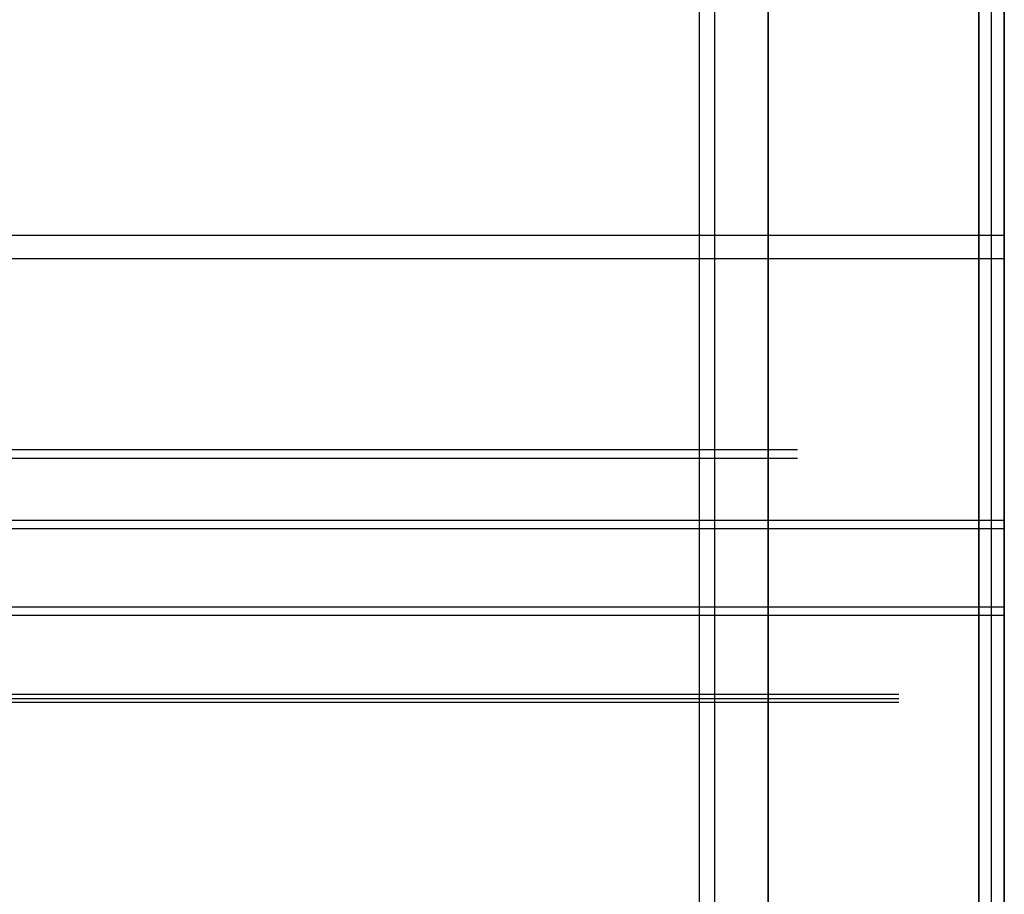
# Model space of a CAD drawing. Header units: millimetres. Extents: x -443 to 78, y -75 to 91.
# Tile 33 of 40: x 28 to 75, y 8 to 49. Entities that reach past the tile are written whole.
import ezdxf

# ---------------------------------------------------------------- set-up
doc = ezdxf.new("R2010")
doc.units = ezdxf.units.MM
doc.header["$MEASUREMENT"] = 0
doc.layers.add('Predefinito', color=5, linetype='Continuous')

msp = doc.modelspace()

# ---------------------------------------------------------------- linework, layer by layer
at = {"layer": 'Predefinito', "extrusion": (1, 0, 0)}
for points in [[(89.80895388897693, 37.55233331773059), (39.12468959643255, 150.6559593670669)], [(38.02961567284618, 150.1652322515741), (88.71387996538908, 37.06160620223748)], [(39.12468959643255, 150.6559593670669), (39.02530918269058, 150.8715766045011), (38.92052574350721, 151.0867482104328), (38.81029197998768, 151.3012938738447), (38.69456774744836, 151.5150285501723), (38.573320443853, 151.7277627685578), (38.44652538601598, 151.9393029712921), (38.31416617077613, 152.1494518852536), (38.17623501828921, 152.3580089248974), (38.03273309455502, 152.5647706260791), (37.88367081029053, 152.7695311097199), (37.72906809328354, 152.9720825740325), (37.56895463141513, 153.1722158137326), (37.40337008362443, 153.3697207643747), (37.23236425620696, 153.5643870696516), (37.0559972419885, 153.7560046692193), (36.87433952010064, 153.9443644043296), (36.68747201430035, 154.1292586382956), (36.49548610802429, 154.3104818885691), (36.29848361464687, 154.4878314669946), (36.09657670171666, 154.6611081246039), (35.88988776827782, 154.8301166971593), (35.67854927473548, 154.9946667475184), (35.46270352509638, 155.1545732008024), (35.24250240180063, 155.3096569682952), (35.01810705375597, 155.4597455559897), (34.78968753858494, 155.6046736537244), (34.557422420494, 155.7442837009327), (34.32149832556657, 155.8784264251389), (34.0821094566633, 156.0069613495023), (33.83945707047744, 156.1297572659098), (33.59374891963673, 156.2466926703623), (33.34519866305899, 156.3576561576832), (33.09402524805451, 156.4625467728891), (32.84045226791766, 156.5612743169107), (32.584707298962, 156.6537596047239), (32.32702122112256, 156.7399346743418), (32.06762752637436, 156.8197429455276), (31.8067616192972, 156.89313932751), (31.54466011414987, 156.9600902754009), (31.28156013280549, 157.0205737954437), (31.01769860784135, 157.0745793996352), (30.75331159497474, 157.1221080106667), (30.48863359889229, 157.1631718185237), (30.22389691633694, 157.1977940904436), (29.95933100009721, 157.2260089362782), (29.69516184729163, 157.2478610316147), (29.43161141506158, 157.2634053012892), (29.16889706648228, 157.272706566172), (28.907231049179, 157.2758391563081), (28.64682000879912, 157.2728864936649), (28.3878645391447, 157.2639406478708), (28.13055877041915, 157.2491018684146), (27.87508999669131, 157.2284780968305), (27.62163834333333, 157.202184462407), (27.37037647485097, 157.1703427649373), (27.12146934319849, 157.133080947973), (26.8750739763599, 157.0905325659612), (26.63133930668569, 157.0428362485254), (26.39040603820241, 156.9901351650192), (26.15240655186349, 156.9325764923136), (25.9174648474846, 156.8703108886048), (25.68569652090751, 156.8034919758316), (25.45720877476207, 156.732275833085), (25.23210046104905, 156.6568205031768)], [(25.6255182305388, 155.523143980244), (25.82650779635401, 155.5905148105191), (26.0305147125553, 155.6541006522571), (26.23745071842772, 155.7137603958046), (26.44722009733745, 155.7693546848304), (26.6597196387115, 155.820746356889), (26.87483862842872, 155.8678008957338), (27.09245886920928, 155.9103868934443), (27.31245473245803, 155.9483765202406), (27.53469324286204, 155.981645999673), (27.75903419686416, 156.0100760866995), (27.9853303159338, 156.0335525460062), (28.21342743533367, 156.0519666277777), (28.44316472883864, 156.0652155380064), (28.67437496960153, 156.0732029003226), (28.90688482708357, 156.075839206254), (29.14051519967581, 156.0730422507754), (29.37508158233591, 156.0647375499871), (29.6103944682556, 156.0508587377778), (29.8462597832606, 156.0313479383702), (30.0824793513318, 156.0061561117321), (30.31885138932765, 155.9752433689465), (30.55517102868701, 155.9385792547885), (30.79123086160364, 155.8961429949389), (31.02682150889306, 155.8479237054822), (31.26173220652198, 155.7939205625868), (31.4957514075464, 155.7341429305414), (31.72866739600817, 155.6686104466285), (31.96026890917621, 155.5973530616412), (32.19034576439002, 155.5204110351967), (32.41868948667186, 155.4378348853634), (32.64509393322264, 155.349685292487), (32.86935591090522, 155.2560329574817), (33.09127578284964, 155.1569584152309), (33.310658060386, 155.0525518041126), (33.52731197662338, 154.9429125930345), (33.74105203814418, 154.82814926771), (33.95169855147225, 154.7083789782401), (34.15907812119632, 154.5837271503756), (34.36302411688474, 154.4543270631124), (34.56337710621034, 154.3203193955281), (34.75998525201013, 154.181851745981), (34.95270467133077, 154.0390781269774), (35.14139975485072, 153.8921584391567), (35.32594344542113, 153.7412579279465), (35.50621747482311, 153.5865466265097), (35.68211255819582, 153.4281987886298), (35.8535285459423, 153.2663923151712), (36.020374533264, 153.1013081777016), (36.18256892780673, 152.9331298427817), (36.34003947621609, 152.7620427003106), (36.49272325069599, 152.5882334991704), (36.64056659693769, 152.41188979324), (36.78352504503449, 152.2331994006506), (36.92156318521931, 152.0523498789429), (37.05465451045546, 151.8695280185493), (37.18278122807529, 151.6849193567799), (37.30593404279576, 151.4987077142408), (37.42411191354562, 151.3110747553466), (37.53732178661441, 151.1221995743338), (37.6455783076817, 150.9322583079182), (37.7489035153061, 150.7414237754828), (37.84732651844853, 150.5498651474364), (37.94088316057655, 150.3577476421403), (38.02961567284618, 150.1652322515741)], [(22.09497476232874, 154.2979456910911), (25.6255182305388, 155.523143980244)], [(25.23210046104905, 156.6568205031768), (21.70155699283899, 155.4316222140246)], [(21.70155699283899, 155.4316222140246), (22.09497476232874, 154.2979456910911)], [(16.97790481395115, 153.7923815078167), (17.37132258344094, 152.6587049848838)], [(15.6724612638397, 131.6798188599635), (16.00826433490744, 130.7121654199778)]]:
    msp.add_lwpolyline(points, dxfattribs=at)
at = {"layer": 'Predefinito'}
for points in [[(63.37832620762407, 75), (63.37832620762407, -75)], [(63.37832620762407, -75), (63.37832620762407, 75)], [(73.37832620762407, 75), (73.37832620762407, -75)], [(74.57832620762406, -75), (74.57832620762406, 75)], [(73.37832620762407, -65), (73.37832620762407, 65)], [(73.97832620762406, -65), (73.97832620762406, 65)], [(74.57832620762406, 65), (74.57832620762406, -65)], [(60.13231913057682, -64.01650429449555), (60.13231913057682, 64.01650429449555)], [(60.85658319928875, -64.01650429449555), (60.85658319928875, 64.01650429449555)], [(73.37832620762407, 58.08348486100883), (73.37832620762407, -58.31572807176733)], [(74.57832620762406, -57.28584101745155), (74.57832620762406, 57.04040820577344)], [(-75.42167379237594, 39.12468959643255), (74.57832620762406, 39.12468959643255)], [(-75.42167379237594, 38.02961567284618), (74.57832620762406, 38.02961567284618)], [(64.7816179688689, 28.96492896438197), (-65.51418229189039, 28.96492896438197)], [(64.7816179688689, 28.55159354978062), (-65.51418229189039, 28.55159354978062)], [(-75.42167379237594, 25.6255182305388), (74.57832620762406, 25.6255182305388)], [(-75.42167379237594, 25.23210046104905), (74.57832620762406, 25.23210046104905)], [(74.53829244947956, 21.49842040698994), (-75.38164003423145, 21.49842040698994)], [(74.53829244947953, 21.10500263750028), (-75.3816400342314, 21.10500263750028)], [(-70.42167379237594, 17.37132258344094), (69.57832620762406, 17.37132258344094)], [(-70.42167379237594, 17.17461369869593), (69.57832620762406, 17.17461369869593)], [(69.57832620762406, 16.97790481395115), (-70.42167379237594, 16.97790481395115)]]:
    msp.add_lwpolyline(points, dxfattribs=at)
at = {"layer": 'Predefinito', "extrusion": (0, -0.327848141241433, 0.9447304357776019)}
msp.add_lwpolyline([(69.57832620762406, 66.46008982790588), (69.68930592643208, 66.46132162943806), (69.80122742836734, 66.46506079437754), (69.91401740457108, 66.47137141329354), (70.0275983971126, 66.48031528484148), (70.1418888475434, 66.4919516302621), (70.256803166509, 66.50633680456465), (70.37225182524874, 66.52352400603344), (70.48814146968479, 66.54356298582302), (70.60437505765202, 66.56649975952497), (70.7208520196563, 66.59237632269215), (70.83746844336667, 66.62123037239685), (70.95411728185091, 66.65309503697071), (71.07068858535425, 66.68799861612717), (71.18706975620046, 66.72596433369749), (71.3031458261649, 66.7670101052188), (71.41879975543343, 66.81114832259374), (71.53391275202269, 66.85838565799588), (71.6483646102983, 66.90872288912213), (71.76203406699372, 66.9621547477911), (71.87479917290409, 67.01866979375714), (71.98653767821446, 67.07825031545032), (72.09712742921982, 67.14087225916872), (72.20644677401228, 67.20650518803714), (72.31437497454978, 67.27511227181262), (72.42079262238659, 67.34665030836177), (72.52558205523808, 67.42106977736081), (72.6286277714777, 67.49831492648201), (72.72981683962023, 67.57832389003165), (72.82903929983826, 67.66102883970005), (72.92618855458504, 67.74635616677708), (73.02116174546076, 67.83422669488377), (73.11386011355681, 67.92455592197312), (73.20418934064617, 68.01725429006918), (73.29205986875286, 68.11222748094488), (73.3773871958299, 68.20937673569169), (73.4600921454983, 68.30859919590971), (73.54010110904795, 68.40978826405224), (73.61734625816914, 68.51283398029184), (73.69176572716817, 68.61762341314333), (73.76330376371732, 68.72404106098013), (73.83191084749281, 68.83196926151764), (73.89754377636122, 68.94128860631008), (73.96016572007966, 69.05187835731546), (74.01974624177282, 69.16361686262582), (74.07626128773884, 69.27638196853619), (74.12969314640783, 69.39005142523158), (74.18003037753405, 69.50450328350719), (74.22726771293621, 69.61961628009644), (74.27140593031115, 69.73527020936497), (74.31245170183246, 69.85134627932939), (74.35041741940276, 69.96772745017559), (74.38532099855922, 70.08429875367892), (74.4171856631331, 70.20094759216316), (74.4460397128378, 70.31756401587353), (74.47191627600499, 70.4340409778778), (74.49485304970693, 70.55027456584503), (74.51489202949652, 70.6661642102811), (74.53207923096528, 70.78161286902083), (74.54646440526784, 70.89652718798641), (74.55810075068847, 71.01081763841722), (74.56704462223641, 71.12439863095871), (74.57335524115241, 71.23718860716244), (74.57709440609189, 71.34911010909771), (74.57832620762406, 71.46008982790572)], dxfattribs=at)
at = {"layer": 'Predefinito', "extrusion": (0, -0.3278481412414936, 0.9447304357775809)}
msp.add_lwpolyline([(74.57832620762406, 71.46008982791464), (74.57709440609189, 71.34911010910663), (74.57335524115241, 71.23718860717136), (74.56704462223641, 71.12439863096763), (74.55810075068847, 71.01081763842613), (74.54646440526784, 70.89652718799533), (74.53207923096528, 70.78161286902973), (74.51489202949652, 70.66616421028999), (74.49485304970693, 70.55027456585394), (74.47191627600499, 70.43404097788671), (74.4460397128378, 70.31756401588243), (74.4171856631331, 70.20094759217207), (74.38532099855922, 70.08429875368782), (74.35041741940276, 69.96772745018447), (74.31245170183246, 69.85134627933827), (74.27140593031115, 69.73527020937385), (74.22726771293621, 69.61961628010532), (74.18003037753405, 69.50450328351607), (74.12969314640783, 69.39005142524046), (74.07626128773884, 69.27638196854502), (74.01974624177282, 69.16361686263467), (73.96016572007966, 69.05187835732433), (73.89754377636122, 68.94128860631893), (73.83191084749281, 68.8319692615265), (73.76330376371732, 68.72404106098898), (73.69176572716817, 68.61762341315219), (73.61734625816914, 68.51283398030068), (73.54010110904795, 68.40978826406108), (73.4600921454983, 68.30859919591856), (73.3773871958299, 68.20937673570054), (73.29205986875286, 68.11222748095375), (73.20418934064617, 68.01725429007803), (73.11386011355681, 67.92455592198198), (73.02116174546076, 67.83422669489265), (72.92618855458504, 67.74635616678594), (72.82903929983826, 67.66102883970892), (72.72981683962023, 67.57832389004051), (72.6286277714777, 67.49831492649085), (72.52558205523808, 67.42106977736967), (72.42079262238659, 67.34665030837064), (72.31437497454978, 67.27511227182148), (72.20644677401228, 67.20650518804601), (72.09712742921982, 67.14087225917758), (71.98653767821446, 67.07825031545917), (71.87479917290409, 67.01866979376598), (71.76203406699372, 66.96215474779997), (71.6483646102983, 66.90872288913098), (71.53391275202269, 66.85838565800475), (71.41879975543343, 66.81114832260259), (71.3031458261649, 66.76701010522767), (71.18706975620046, 66.72596433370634), (71.07068858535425, 66.68799861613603), (70.95411728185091, 66.65309503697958), (70.83746844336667, 66.62123037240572), (70.7208520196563, 66.59237632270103), (70.60437505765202, 66.56649975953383), (70.48814146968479, 66.54356298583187), (70.37225182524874, 66.5235240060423), (70.256803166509, 66.50633680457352), (70.1418888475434, 66.49195163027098), (70.0275983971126, 66.48031528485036), (69.91401740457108, 66.47137141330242), (69.80122742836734, 66.4650607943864), (69.68930592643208, 66.46132162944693), (69.57832620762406, 66.46008982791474)], dxfattribs=at)
at = {"layer": 'Predefinito', "extrusion": (0, -0.3278481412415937, 0.944730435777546)}
msp.add_lwpolyline([(74.57832620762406, 71.46008982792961), (74.57709440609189, 71.34911010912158), (74.57335524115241, 71.23718860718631), (74.56704462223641, 71.12439863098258), (74.55810075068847, 71.01081763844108), (74.54646440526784, 70.89652718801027), (74.53207923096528, 70.78161286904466), (74.51489202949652, 70.66616421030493), (74.49485304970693, 70.55027456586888), (74.47191627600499, 70.43404097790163), (74.4460397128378, 70.31756401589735), (74.4171856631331, 70.20094759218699), (74.38532099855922, 70.08429875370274), (74.35041741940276, 69.96772745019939), (74.31245170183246, 69.85134627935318), (74.27140593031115, 69.73527020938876), (74.22726771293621, 69.61961628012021), (74.18003037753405, 69.50450328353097), (74.12969314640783, 69.39005142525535), (74.07626128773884, 69.27638196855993), (74.01974624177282, 69.16361686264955), (73.96016572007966, 69.05187835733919), (73.89754377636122, 68.94128860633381), (73.83191084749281, 68.83196926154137), (73.76330376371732, 68.72404106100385), (73.69176572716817, 68.61762341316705), (73.61734625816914, 68.51283398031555), (73.54010110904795, 68.40978826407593), (73.4600921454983, 68.3085991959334), (73.3773871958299, 68.20937673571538), (73.29205986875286, 68.11222748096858), (73.20418934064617, 68.01725429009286), (73.11386011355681, 67.9245559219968), (73.02116174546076, 67.83422669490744), (72.92618855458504, 67.74635616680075), (72.82903929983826, 67.66102883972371), (72.72981683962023, 67.57832389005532), (72.6286277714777, 67.49831492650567), (72.52558205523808, 67.42106977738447), (72.42079262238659, 67.34665030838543), (72.31437497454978, 67.27511227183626), (72.20644677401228, 67.20650518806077), (72.09712742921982, 67.14087225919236), (71.98653767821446, 67.07825031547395), (71.87479917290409, 67.01866979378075), (71.76203406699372, 66.96215474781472), (71.6483646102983, 66.90872288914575), (71.53391275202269, 66.8583856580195), (71.41879975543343, 66.81114832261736), (71.3031458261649, 66.76701010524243), (71.18706975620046, 66.72596433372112), (71.07068858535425, 66.6879986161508), (70.95411728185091, 66.65309503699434), (70.83746844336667, 66.62123037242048), (70.7208520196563, 66.59237632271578), (70.60437505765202, 66.56649975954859), (70.48814146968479, 66.54356298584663), (70.37225182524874, 66.52352400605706), (70.256803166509, 66.50633680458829), (70.1418888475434, 66.49195163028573), (70.0275983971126, 66.48031528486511), (69.91401740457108, 66.47137141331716), (69.80122742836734, 66.46506079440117), (69.68930592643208, 66.4613216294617), (69.57832620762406, 66.46008982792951)], dxfattribs=at)

doc.saveas('drawing.dxf')
